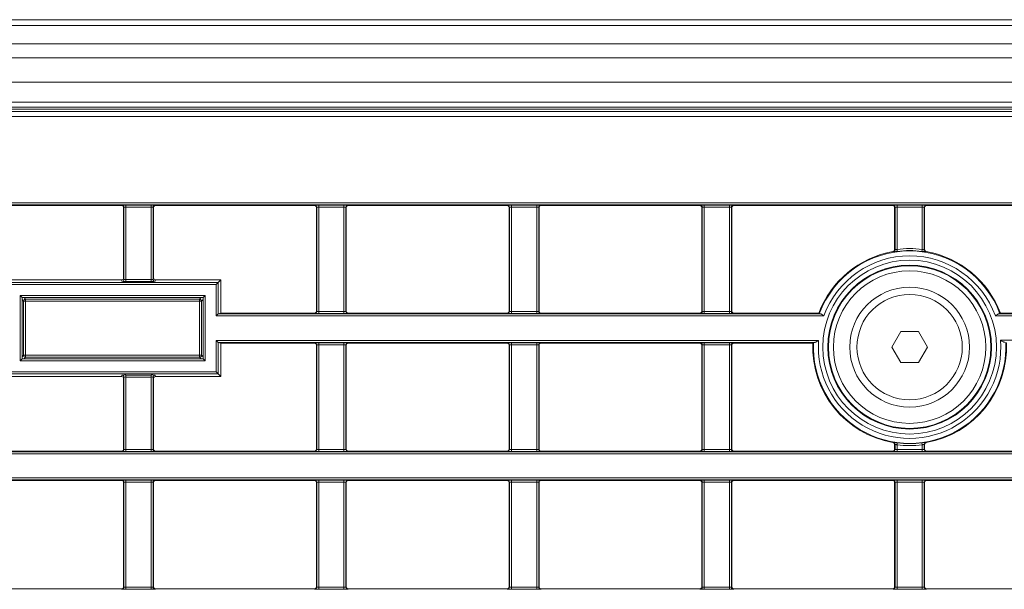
# Model space of a CAD drawing. Header units: millimetres. Extents: x 0 to 1118, y 0 to 864.
# Tile 154 of 256: x 683 to 708, y 127 to 142. Entities that reach past the tile are written whole.
import ezdxf

# ---------------------------------------------------------------- set-up
doc = ezdxf.new("R2010")
doc.units = ezdxf.units.MM

msp = doc.modelspace()

# ---------------------------------------------------------------- linework, layer by layer
at = {"color": 7, "linetype": 'Continuous', "lineweight": 15}
for p, q in [((644.064, 141.748), (767.239, 141.748)), ((643.337, 139.511), (767.967, 139.511)), ((767.239, 139.686), (644.064, 139.686)), ((681.952, 137.101), (685.927, 137.101)), ((685.977, 135.293), (685.977, 137.051)), ((686.727, 137.051), (686.727, 135.293)), ((686.777, 137.101), (690.752, 137.101)), ((690.802, 134.456), (690.802, 137.051)), ((691.552, 137.051), (691.552, 134.456)), ((691.602, 137.101), (695.577, 137.101)), ((695.627, 134.456), (695.627, 137.051)), ((696.377, 137.051), (696.377, 134.456)), ((696.427, 137.101), (700.402, 137.101)), ((700.452, 134.456), (700.452, 137.051)), ((701.202, 137.051), (701.202, 134.456)), ((701.252, 137.101), (705.227, 137.101)), ((705.277, 135.997), (705.277, 137.051)), ((705.286, 135.989), (705.286, 137.06)), ((706.017, 137.06), (706.017, 135.989)), ((706.027, 137.051), (706.027, 135.997)), ((706.077, 137.101), (710.052, 137.101)), ((685.927, 135.243), (682.99, 135.243)), ((688.413, 135.243), (686.777, 135.243)), ((688.291, 135.12), (688.341, 135.17)), ((688.413, 135.243), (688.341, 135.17)), ((688.413, 134.406), (688.413, 135.243)), ((683.437, 134.795), (683.388, 134.845)), ((688.016, 134.845), (687.966, 134.795)), ((683.438, 134.795), (687.966, 134.795)), ((683.438, 133.267), (683.438, 134.795)), ((687.966, 134.795), (687.966, 133.267)), ((688.291, 134.338), (688.341, 134.388)), ((688.413, 134.406), (688.341, 134.388)), ((688.341, 134.388), (703.419, 134.388)), ((690.752, 134.406), (688.413, 134.406)), ((695.577, 134.406), (691.602, 134.406)), ((700.402, 134.406), (696.427, 134.406)), ((703.38, 134.406), (701.252, 134.406)), ((703.38, 134.406), (703.392, 134.388)), ((707.885, 134.388), (765.419, 134.388)), ((707.912, 134.388), (707.924, 134.406)), ((710.052, 134.406), (707.924, 134.406)), ((705.204, 133.558), (705.428, 133.946)), ((705.428, 133.946), (705.876, 133.946)), ((705.876, 133.946), (706.099, 133.558)), ((688.291, 133.724), (688.341, 133.674)), ((703.272, 133.674), (688.341, 133.674)), ((688.341, 133.674), (688.413, 133.656)), ((688.413, 132.819), (688.413, 133.656)), ((688.413, 133.656), (690.752, 133.656)), ((690.802, 131.004), (690.802, 133.606)), ((691.552, 133.606), (691.552, 131.004)), ((691.602, 133.656), (695.577, 133.656)), ((695.627, 131.004), (695.627, 133.606)), ((696.377, 133.606), (696.377, 131.004)), ((696.427, 133.656), (700.402, 133.656)), ((700.452, 131.004), (700.452, 133.606)), ((701.202, 133.606), (701.202, 131.004)), ((701.252, 133.656), (703.229, 133.656)), ((703.247, 133.673), (703.229, 133.656)), ((705.428, 133.171), (705.204, 133.558)), ((706.099, 133.558), (705.876, 133.171)), ((683.437, 133.267), (683.388, 133.217)), ((687.966, 133.267), (683.438, 133.267)), ((688.016, 133.217), (687.966, 133.267)), ((705.876, 133.171), (705.428, 133.171)), ((688.291, 132.942), (688.341, 132.892)), ((688.413, 132.819), (688.341, 132.892)), ((682.99, 132.819), (685.927, 132.819)), ((685.977, 131.004), (685.977, 132.769)), ((686.727, 132.769), (686.727, 131.004)), ((686.777, 132.819), (688.413, 132.819)), ((705.277, 131.004), (705.277, 131.12)), ((705.286, 130.995), (705.286, 131.128)), ((706.017, 131.128), (706.017, 130.995)), ((706.027, 131.12), (706.027, 131.004)), ((685.927, 130.954), (681.952, 130.954)), ((690.752, 130.954), (686.777, 130.954)), ((695.577, 130.954), (691.602, 130.954)), ((700.402, 130.954), (696.427, 130.954)), ((705.227, 130.954), (701.252, 130.954)), ((710.052, 130.954), (706.077, 130.954)), ((681.952, 130.217), (685.927, 130.217)), ((685.977, 127.559), (685.977, 130.167)), ((686.727, 130.167), (686.727, 127.559)), ((686.777, 130.217), (690.752, 130.217)), ((690.802, 127.559), (690.802, 130.167)), ((691.552, 130.167), (691.552, 127.559)), ((691.602, 130.217), (695.577, 130.217)), ((695.627, 127.559), (695.627, 130.167)), ((696.377, 130.167), (696.377, 127.559)), ((696.427, 130.217), (700.402, 130.217)), ((700.452, 127.559), (700.452, 130.167)), ((701.202, 130.167), (701.202, 127.559)), ((701.252, 130.217), (705.227, 130.217)), ((705.277, 127.559), (705.277, 130.167)), ((706.027, 130.167), (706.027, 127.559)), ((706.077, 130.217), (710.052, 130.217)), ((685.927, 127.509), (681.952, 127.509)), ((690.752, 127.509), (686.777, 127.509)), ((695.577, 127.509), (691.602, 127.509)), ((700.402, 127.509), (696.427, 127.509)), ((705.227, 127.509), (701.252, 127.509)), ((710.052, 127.509), (706.077, 127.509))]:
    msp.add_line(p, q, dxfattribs=at)
at = {"color": 9, "linetype": 'Continuous', "lineweight": 0}
for p, q in [((767.239, 141.602), (644.064, 141.602)), ((644.064, 141.145), (767.239, 141.145)), ((767.239, 140.791), (644.064, 140.791)), ((644.064, 140.186), (767.239, 140.186)), ((767.239, 139.561), (644.064, 139.561)), ((768.097, 139.327), (643.206, 139.327)), ((643.361, 139.452), (767.942, 139.452)), ((645.312, 137.169), (765.992, 137.169)), ((765.942, 137.119), (645.362, 137.119)), ((685.927, 137.101), (685.936, 137.11)), ((685.986, 137.06), (685.977, 137.051)), ((685.986, 135.255), (685.986, 137.06)), ((686.036, 137.111), (686.667, 137.111)), ((686.036, 137.061), (686.036, 137.111)), ((686.667, 137.061), (686.036, 137.061)), ((686.036, 137.061), (686.036, 135.252)), ((686.667, 137.061), (686.667, 137.111)), ((686.667, 135.252), (686.667, 137.061)), ((686.717, 137.06), (686.717, 135.255)), ((686.727, 137.051), (686.717, 137.06)), ((686.767, 137.11), (686.777, 137.101)), ((690.752, 137.101), (690.761, 137.11)), ((690.811, 137.06), (690.802, 137.051)), ((690.811, 134.446), (690.811, 137.06)), ((690.861, 137.111), (691.492, 137.111)), ((690.861, 137.061), (690.861, 137.111)), ((691.492, 137.061), (690.861, 137.061)), ((690.861, 137.061), (690.861, 134.446)), ((691.492, 137.061), (691.492, 137.111)), ((691.492, 134.446), (691.492, 137.061)), ((691.542, 137.06), (691.542, 134.446)), ((691.552, 137.051), (691.542, 137.06)), ((691.592, 137.11), (691.602, 137.101)), ((695.577, 137.101), (695.586, 137.11)), ((695.636, 137.06), (695.627, 137.051)), ((695.636, 134.446), (695.636, 137.06)), ((695.686, 137.111), (696.317, 137.111)), ((695.686, 137.061), (695.686, 137.111)), ((696.317, 137.061), (695.686, 137.061)), ((695.686, 137.061), (695.686, 134.446)), ((696.317, 137.061), (696.317, 137.111)), ((696.317, 134.446), (696.317, 137.061)), ((696.367, 137.06), (696.367, 134.446)), ((696.377, 137.051), (696.367, 137.06)), ((696.417, 137.11), (696.427, 137.101)), ((700.402, 137.101), (700.411, 137.11)), ((700.461, 137.06), (700.452, 137.051)), ((700.461, 134.446), (700.461, 137.06)), ((700.511, 137.111), (701.142, 137.111)), ((700.511, 137.061), (700.511, 137.111)), ((701.142, 137.061), (700.511, 137.061)), ((700.511, 137.061), (700.511, 134.446)), ((701.142, 137.061), (701.142, 137.111)), ((701.142, 134.446), (701.142, 137.061)), ((701.192, 137.06), (701.192, 134.446)), ((701.202, 137.051), (701.192, 137.06)), ((701.242, 137.11), (701.252, 137.101)), ((705.227, 137.101), (705.236, 137.11)), ((705.286, 137.06), (705.277, 137.051)), ((705.336, 137.111), (705.967, 137.111)), ((705.336, 137.061), (705.336, 137.111)), ((705.967, 137.061), (705.336, 137.061)), ((705.336, 137.061), (705.336, 136.003)), ((705.967, 137.061), (705.967, 137.111)), ((705.967, 136.003), (705.967, 137.061)), ((706.027, 137.051), (706.017, 137.06)), ((706.067, 137.11), (706.077, 137.101)), ((705.343, 135.953), (705.336, 136.003)), ((705.961, 135.953), (705.967, 136.003)), ((683.063, 135.17), (688.341, 135.17)), ((688.291, 135.12), (683.113, 135.12)), ((685.936, 135.205), (685.927, 135.243)), ((685.977, 135.293), (685.986, 135.255)), ((686.036, 135.202), (686.036, 135.252)), ((686.036, 135.252), (686.667, 135.252)), ((686.667, 135.202), (686.036, 135.202)), ((686.667, 135.202), (686.667, 135.252)), ((686.717, 135.255), (686.727, 135.293)), ((686.777, 135.243), (686.767, 135.205)), ((688.291, 134.338), (688.291, 135.12)), ((688.341, 135.17), (688.341, 134.388)), ((683.388, 134.845), (688.016, 134.845)), ((683.388, 133.217), (683.388, 134.845)), ((688.016, 134.845), (688.016, 133.217)), ((683.475, 134.708), (683.438, 134.745)), ((683.475, 133.354), (683.475, 134.708)), ((683.525, 134.708), (683.475, 134.708)), ((683.487, 134.795), (683.525, 134.758)), ((683.525, 134.708), (683.525, 134.758)), ((683.525, 134.758), (687.878, 134.758)), ((687.878, 134.708), (683.525, 134.708)), ((683.525, 134.708), (683.525, 133.354)), ((687.878, 134.758), (687.916, 134.795)), ((687.878, 134.758), (687.878, 134.708)), ((687.878, 133.354), (687.878, 134.708)), ((687.928, 134.708), (687.878, 134.708)), ((687.966, 134.745), (687.928, 134.708)), ((687.928, 134.708), (687.928, 133.354)), ((703.506, 134.338), (688.291, 134.338)), ((690.761, 134.396), (690.752, 134.406)), ((690.802, 134.456), (690.811, 134.446)), ((690.861, 134.396), (690.861, 134.446)), ((690.861, 134.446), (691.492, 134.446)), ((691.492, 134.396), (690.861, 134.396)), ((691.492, 134.396), (691.492, 134.446)), ((691.542, 134.446), (691.552, 134.456)), ((691.602, 134.406), (691.592, 134.396)), ((695.586, 134.396), (695.577, 134.406)), ((695.627, 134.456), (695.636, 134.446)), ((695.686, 134.396), (695.686, 134.446)), ((695.686, 134.446), (696.317, 134.446)), ((696.317, 134.396), (695.686, 134.396)), ((696.317, 134.396), (696.317, 134.446)), ((696.367, 134.446), (696.377, 134.456)), ((696.427, 134.406), (696.417, 134.396)), ((700.411, 134.396), (700.402, 134.406)), ((700.452, 134.456), (700.461, 134.446)), ((700.511, 134.396), (700.511, 134.446)), ((700.511, 134.446), (701.142, 134.446)), ((701.142, 134.396), (700.511, 134.396)), ((701.142, 134.396), (701.142, 134.446)), ((701.192, 134.446), (701.202, 134.456)), ((701.252, 134.406), (701.242, 134.396)), ((765.506, 134.338), (707.797, 134.338)), ((688.291, 132.942), (688.291, 133.724)), ((688.291, 133.724), (703.375, 133.724)), ((688.341, 133.674), (688.341, 132.892)), ((690.752, 133.656), (690.761, 133.665)), ((690.811, 133.615), (690.802, 133.606)), ((690.811, 130.995), (690.811, 133.615)), ((690.861, 133.666), (691.492, 133.666)), ((690.861, 133.666), (690.861, 133.616)), ((691.492, 133.616), (690.861, 133.616)), ((690.861, 133.616), (690.861, 130.994)), ((691.492, 133.666), (691.492, 133.616)), ((691.492, 130.994), (691.492, 133.616)), ((691.542, 133.615), (691.542, 130.995)), ((691.552, 133.606), (691.542, 133.615)), ((691.592, 133.665), (691.602, 133.656)), ((695.577, 133.656), (695.586, 133.665)), ((695.636, 133.615), (695.627, 133.606)), ((695.636, 130.995), (695.636, 133.615)), ((695.686, 133.666), (696.317, 133.666)), ((695.686, 133.666), (695.686, 133.616)), ((696.317, 133.616), (695.686, 133.616)), ((695.686, 133.616), (695.686, 130.994)), ((696.317, 133.666), (696.317, 133.616)), ((696.317, 130.994), (696.317, 133.616)), ((696.367, 133.615), (696.367, 130.995)), ((696.377, 133.606), (696.367, 133.615)), ((696.417, 133.665), (696.427, 133.656)), ((700.402, 133.656), (700.411, 133.665)), ((700.461, 133.615), (700.452, 133.606)), ((700.461, 130.995), (700.461, 133.615)), ((700.511, 133.666), (701.142, 133.666)), ((700.511, 133.666), (700.511, 133.616)), ((701.142, 133.616), (700.511, 133.616)), ((700.511, 133.616), (700.511, 130.994)), ((701.142, 133.666), (701.142, 133.616)), ((701.142, 130.994), (701.142, 133.616)), ((701.192, 133.615), (701.192, 130.995)), ((701.202, 133.606), (701.192, 133.615)), ((701.242, 133.665), (701.252, 133.656)), ((707.928, 133.731), (752.132, 133.731)), ((683.438, 133.317), (683.475, 133.354)), ((683.525, 133.354), (683.475, 133.354)), ((683.525, 133.354), (687.878, 133.354)), ((683.525, 133.354), (683.525, 133.304)), ((687.928, 133.354), (687.878, 133.354)), ((687.878, 133.304), (687.878, 133.354)), ((687.928, 133.354), (687.966, 133.317)), ((688.016, 133.217), (683.388, 133.217)), ((683.525, 133.304), (683.487, 133.267)), ((687.878, 133.304), (683.525, 133.304)), ((687.916, 133.267), (687.878, 133.304)), ((688.341, 132.892), (683.063, 132.892)), ((683.113, 132.942), (688.291, 132.942)), ((685.927, 132.819), (685.936, 132.857)), ((686.036, 132.86), (686.667, 132.86)), ((686.036, 132.81), (686.036, 132.86)), ((686.667, 132.81), (686.667, 132.86)), ((686.767, 132.857), (686.777, 132.819)), ((685.986, 132.807), (685.977, 132.769)), ((685.986, 130.995), (685.986, 132.807)), ((686.667, 132.81), (686.036, 132.81)), ((686.036, 132.81), (686.036, 130.994)), ((686.667, 130.994), (686.667, 132.81)), ((686.717, 132.807), (686.717, 130.995)), ((686.727, 132.769), (686.717, 132.807)), ((705.343, 131.163), (705.336, 131.114)), ((705.961, 131.163), (705.967, 131.114)), ((752.132, 130.886), (663.391, 130.886)), ((663.441, 130.936), (752.082, 130.936)), ((685.936, 130.945), (685.927, 130.954)), ((685.977, 131.004), (685.986, 130.995)), ((686.036, 130.944), (686.036, 130.994)), ((686.036, 130.994), (686.667, 130.994)), ((686.667, 130.944), (686.036, 130.944)), ((686.667, 130.944), (686.667, 130.994)), ((686.717, 130.995), (686.727, 131.004)), ((686.777, 130.954), (686.767, 130.945)), ((690.761, 130.945), (690.752, 130.954)), ((690.802, 131.004), (690.811, 130.995)), ((690.861, 130.994), (691.492, 130.994)), ((690.861, 130.994), (690.861, 130.944)), ((691.492, 130.944), (690.861, 130.944)), ((691.492, 130.994), (691.492, 130.944)), ((691.542, 130.995), (691.552, 131.004)), ((691.602, 130.954), (691.592, 130.945)), ((695.586, 130.945), (695.577, 130.954)), ((695.627, 131.004), (695.636, 130.995)), ((695.686, 130.994), (696.317, 130.994)), ((695.686, 130.994), (695.686, 130.944)), ((696.317, 130.944), (695.686, 130.944)), ((696.317, 130.994), (696.317, 130.944)), ((696.367, 130.995), (696.377, 131.004)), ((696.427, 130.954), (696.417, 130.945)), ((700.411, 130.945), (700.402, 130.954)), ((700.452, 131.004), (700.461, 130.995)), ((700.511, 130.994), (701.142, 130.994)), ((700.511, 130.994), (700.511, 130.944)), ((701.142, 130.944), (700.511, 130.944)), ((701.142, 130.994), (701.142, 130.944)), ((701.192, 130.995), (701.202, 131.004)), ((701.252, 130.954), (701.242, 130.945)), ((705.236, 130.945), (705.227, 130.954)), ((705.277, 131.004), (705.286, 130.995)), ((705.336, 131.114), (705.336, 130.994)), ((705.336, 130.994), (705.967, 130.994)), ((705.336, 130.994), (705.336, 130.944)), ((705.967, 130.944), (705.336, 130.944)), ((705.967, 130.994), (705.967, 131.114)), ((705.967, 130.994), (705.967, 130.944)), ((706.017, 130.995), (706.027, 131.004)), ((706.077, 130.954), (706.067, 130.945)), ((663.391, 130.286), (752.132, 130.286)), ((752.082, 130.236), (663.441, 130.236)), ((685.927, 130.217), (685.936, 130.227)), ((685.986, 130.177), (685.977, 130.167)), ((685.986, 127.55), (685.986, 130.177)), ((686.036, 130.228), (686.667, 130.228)), ((686.036, 130.228), (686.036, 130.178)), ((686.667, 130.178), (686.036, 130.178)), ((686.036, 130.178), (686.036, 127.549)), ((686.667, 130.228), (686.667, 130.178)), ((686.667, 127.549), (686.667, 130.178)), ((686.717, 130.177), (686.717, 127.55)), ((686.727, 130.167), (686.717, 130.177)), ((686.767, 130.227), (686.777, 130.217)), ((690.752, 130.217), (690.761, 130.227)), ((690.811, 130.177), (690.802, 130.167)), ((690.811, 127.55), (690.811, 130.177)), ((690.861, 130.228), (691.492, 130.228)), ((690.861, 130.228), (690.861, 130.178)), ((691.492, 130.178), (690.861, 130.178)), ((690.861, 130.178), (690.861, 127.549)), ((691.492, 130.228), (691.492, 130.178)), ((691.492, 127.549), (691.492, 130.178)), ((691.542, 130.177), (691.542, 127.55)), ((691.552, 130.167), (691.542, 130.177)), ((691.592, 130.227), (691.602, 130.217)), ((695.577, 130.217), (695.586, 130.227)), ((695.636, 130.177), (695.627, 130.167)), ((695.636, 127.55), (695.636, 130.177)), ((695.686, 130.228), (696.317, 130.228)), ((695.686, 130.228), (695.686, 130.178)), ((696.317, 130.178), (695.686, 130.178)), ((695.686, 130.178), (695.686, 127.549)), ((696.317, 130.228), (696.317, 130.178)), ((696.317, 127.549), (696.317, 130.178)), ((696.367, 130.177), (696.367, 127.55)), ((696.377, 130.167), (696.367, 130.177)), ((696.417, 130.227), (696.427, 130.217)), ((700.402, 130.217), (700.411, 130.227)), ((700.461, 130.177), (700.452, 130.167)), ((700.461, 127.55), (700.461, 130.177)), ((700.511, 130.228), (701.142, 130.228)), ((700.511, 130.228), (700.511, 130.178)), ((701.142, 130.178), (700.511, 130.178)), ((700.511, 130.178), (700.511, 127.549)), ((701.142, 130.228), (701.142, 130.178)), ((701.142, 127.549), (701.142, 130.178)), ((701.192, 130.177), (701.192, 127.55)), ((701.202, 130.167), (701.192, 130.177)), ((701.242, 130.227), (701.252, 130.217)), ((705.227, 130.217), (705.236, 130.227)), ((705.286, 130.177), (705.277, 130.167)), ((705.286, 127.55), (705.286, 130.177)), ((705.336, 130.228), (705.967, 130.228)), ((705.336, 130.228), (705.336, 130.178)), ((705.967, 130.178), (705.336, 130.178)), ((705.336, 130.178), (705.336, 127.549)), ((705.967, 130.228), (705.967, 130.178)), ((705.967, 127.549), (705.967, 130.178)), ((706.017, 130.177), (706.017, 127.55)), ((706.027, 130.167), (706.017, 130.177)), ((706.067, 130.227), (706.077, 130.217)), ((685.936, 127.5), (685.927, 127.509)), ((685.977, 127.559), (685.986, 127.55)), ((686.036, 127.549), (686.036, 127.499)), ((686.036, 127.549), (686.667, 127.549)), ((686.667, 127.499), (686.036, 127.499)), ((686.667, 127.549), (686.667, 127.499)), ((686.717, 127.55), (686.727, 127.559)), ((686.777, 127.509), (686.767, 127.5)), ((690.761, 127.5), (690.752, 127.509)), ((690.802, 127.559), (690.811, 127.55)), ((690.861, 127.549), (691.492, 127.549)), ((690.861, 127.549), (690.861, 127.499)), ((691.492, 127.499), (690.861, 127.499)), ((691.492, 127.549), (691.492, 127.499)), ((691.542, 127.55), (691.552, 127.559)), ((691.602, 127.509), (691.592, 127.5)), ((695.586, 127.5), (695.577, 127.509)), ((695.627, 127.559), (695.636, 127.55)), ((695.686, 127.549), (696.317, 127.549)), ((695.686, 127.549), (695.686, 127.499)), ((696.317, 127.499), (695.686, 127.499)), ((696.317, 127.549), (696.317, 127.499)), ((696.367, 127.55), (696.377, 127.559)), ((696.427, 127.509), (696.417, 127.5)), ((700.411, 127.5), (700.402, 127.509)), ((700.452, 127.559), (700.461, 127.55)), ((700.511, 127.549), (700.511, 127.499)), ((700.511, 127.549), (701.142, 127.549)), ((701.142, 127.499), (700.511, 127.499)), ((701.142, 127.549), (701.142, 127.499)), ((701.192, 127.55), (701.202, 127.559)), ((701.252, 127.509), (701.242, 127.5)), ((705.236, 127.5), (705.227, 127.509)), ((705.277, 127.559), (705.286, 127.55)), ((705.336, 127.549), (705.336, 127.499)), ((705.336, 127.549), (705.967, 127.549)), ((705.967, 127.499), (705.336, 127.499)), ((705.967, 127.549), (705.967, 127.499)), ((706.017, 127.55), (706.027, 127.559)), ((706.077, 127.509), (706.067, 127.5))]:
    msp.add_line(p, q, dxfattribs=at)
at = {"color": 9, "linetype": 'Continuous', "lineweight": 0, "flags": 128}
for points in [[(705.277, 135.997), (705.282, 135.992), (705.286, 135.989)], [(706.017, 135.989), (706.022, 135.992), (706.027, 135.997)], [(705.286, 131.128), (705.282, 131.124), (705.277, 131.12)], [(706.027, 131.12), (706.022, 131.124), (706.017, 131.128)]]:
    msp.add_lwpolyline(points, dxfattribs=at)
at = {"color": 9, "linetype": 'Continuous', "lineweight": 0}
for radius in [2.174, 2.049, 2.033, 1.908, 1.318]:
    msp.add_circle((705.652, 133.558), radius, dxfattribs=at)
at = {"color": 7, "linetype": 'Continuous', "lineweight": 15}
msp.add_circle((705.652, 133.558), 1.5, dxfattribs=at)
at = {"color": 9, "linetype": 'Continuous', "lineweight": 0}
for centre, radius, start, end in [((685.936, 137.06), 0.05, 0.0051, 89.9949), ((686.767, 137.06), 0.05, 90.0051, 179.9949), ((690.761, 137.06), 0.05, 0.0051, 89.9949), ((691.592, 137.06), 0.05, 90.0051, 179.9949), ((695.586, 137.06), 0.05, 0.0051, 89.9949), ((696.417, 137.06), 0.05, 90.0051, 179.9949), ((700.411, 137.06), 0.05, 0.0051, 89.9949), ((701.242, 137.06), 0.05, 90.0051, 179.9949), ((705.236, 137.06), 0.05, 0.0051, 89.9949), ((706.067, 137.06), 0.05, 90.0051, 179.9949), ((705.652, 133.558), 2.408, 20.1675, 159.8325), ((705.652, 133.558), 2.283, 19.9657, 160.0343), ((700.418, 130.333), 7.397, 49.2747, 49.369), ((705.236, 135.989), 0.05, 279.7085, 359.9958), ((705.652, 133.558), 2.465, 82.6429, 97.3571), ((706.067, 135.989), 0.05, 180.0042, 260.2915), ((710.889, 130.329), 7.404, 130.6311, 130.7252), ((685.936, 135.255), 0.05, 270.0041, 359.9632), ((686.767, 135.255), 0.05, 180.0368, 269.9959), ((683.525, 134.708), 0.05, 90.0817, 179.9183), ((687.878, 134.708), 0.05, 0.0817, 89.9183), ((690.761, 134.446), 0.05, 270.0051, 359.9949), ((691.592, 134.446), 0.05, 180.0051, 269.9949), ((695.586, 134.446), 0.05, 270.0051, 359.9949), ((696.417, 134.446), 0.05, 180.0051, 269.9949), ((700.411, 134.446), 0.05, 270.0051, 359.9949), ((701.242, 134.446), 0.05, 180.0051, 269.9949), ((690.761, 133.615), 0.05, 0.0051, 89.9949), ((691.592, 133.615), 0.05, 90.0051, 179.9949), ((695.586, 133.615), 0.05, 0.0051, 89.9949), ((696.417, 133.615), 0.05, 90.0051, 179.9949), ((700.411, 133.615), 0.05, 0.0051, 89.9949), ((701.242, 133.615), 0.05, 90.0051, 179.9949), ((705.652, 133.558), 2.408, 177.263, 2.8929), ((705.652, 133.558), 2.283, 175.8392, 4.3255), ((683.525, 133.354), 0.05, 180.0817, 269.9183), ((687.878, 133.354), 0.05, 270.0817, 359.9183), ((685.936, 132.807), 0.05, 0.0368, 89.9959), ((686.767, 132.807), 0.05, 90.0041, 179.9632), ((700.414, 136.788), 7.404, 310.6311, 310.7252), ((705.236, 131.128), 0.05, 0.0042, 80.2915), ((706.067, 131.128), 0.05, 99.7085, 179.9958), ((710.885, 136.783), 7.397, 229.2747, 229.369), ((685.936, 130.995), 0.05, 270.0051, 359.9949), ((686.767, 130.995), 0.05, 180.0051, 269.9949), ((690.761, 130.995), 0.05, 270.0051, 359.9949), ((691.592, 130.995), 0.05, 180.0051, 269.9949), ((695.586, 130.995), 0.05, 270.0051, 359.9949), ((696.417, 130.995), 0.05, 180.0051, 269.9949), ((700.411, 130.995), 0.05, 270.0051, 359.9949), ((701.242, 130.995), 0.05, 180.0051, 269.9949), ((705.236, 130.995), 0.05, 270.0051, 359.9949), ((705.652, 133.558), 2.465, 262.6429, 277.3571), ((706.067, 130.995), 0.05, 180.0051, 269.9949), ((685.936, 130.177), 0.05, 0.0051, 89.9949), ((686.767, 130.177), 0.05, 90.0051, 179.9949), ((690.761, 130.177), 0.05, 0.0051, 89.9949), ((691.592, 130.177), 0.05, 90.0051, 179.9949), ((695.586, 130.177), 0.05, 0.0051, 89.9949), ((696.417, 130.177), 0.05, 90.0051, 179.9949), ((700.411, 130.177), 0.05, 0.0051, 89.9949), ((701.242, 130.177), 0.05, 90.0051, 179.9949), ((705.236, 130.177), 0.05, 0.0051, 89.9949), ((706.067, 130.177), 0.05, 90.0051, 179.9949), ((685.936, 127.55), 0.05, 270.0051, 359.9949), ((686.767, 127.55), 0.05, 180.0051, 269.9949), ((690.761, 127.55), 0.05, 270.0051, 359.9949), ((691.592, 127.55), 0.05, 180.0051, 269.9949), ((695.586, 127.55), 0.05, 270.0051, 359.9949), ((696.417, 127.55), 0.05, 180.0051, 269.9949), ((700.411, 127.55), 0.05, 270.0051, 359.9949), ((701.242, 127.55), 0.05, 180.0051, 269.9949), ((705.236, 127.55), 0.05, 270.0051, 359.9949), ((706.067, 127.55), 0.05, 180.0051, 269.9949)]:
    msp.add_arc(centre, radius, start, end, dxfattribs=at)
at = {"color": 7, "linetype": 'Continuous', "lineweight": 15}
for radius, start, end in [(2.425, 99.8876, 159.5442), (2.415, 82.6429, 97.3571), (2.425, 20.4558, 80.1124), (2.425, 177.6957, 260.1124), (2.425, 279.8876, 2.459), (2.415, 262.6429, 277.3571)]:
    msp.add_arc((705.652, 133.558), radius, start, end, dxfattribs=at)
for centre, major_axis, ratio, start_param, end_param in [((685.927, 137.051), (-0.0354, -0.0354), 0.999924, 2.356233, 3.926953), ((686.777, 137.051), (0.0354, -0.0354), 0.999924, 2.356233, 3.926953), ((690.752, 137.051), (-0.0354, -0.0354), 0.999924, 2.356233, 3.926953), ((691.602, 137.051), (0.0354, -0.0354), 0.999924, 2.356233, 3.926953), ((695.577, 137.051), (-0.0354, -0.0354), 0.999924, 2.356233, 3.926953), ((696.427, 137.051), (0.0354, -0.0354), 0.999924, 2.356233, 3.926953), ((700.402, 137.051), (-0.0354, -0.0354), 0.999924, 2.356233, 3.926953), ((701.252, 137.051), (0.0354, -0.0354), 0.999924, 2.356233, 3.926953), ((705.227, 137.051), (-0.0354, -0.0354), 0.999924, 2.356233, 3.926953), ((706.077, 137.051), (0.0354, -0.0354), 0.999924, 2.356233, 3.926953), ((685.927, 135.293), (0.0121, -0.0485), 0.999353, 6.038448, 7.60894), ((686.777, 135.293), (0.0121, 0.0485), 0.999353, 1.815838, 3.386329), ((688.341, 134.338), (0, 0.05), 0.034921, 0.008727, 0.034907), ((690.752, 134.456), (0.0354, -0.0354), 0.999924, 5.497825, 7.068545), ((691.602, 134.456), (0.0354, 0.0354), 0.999924, 2.356233, 3.926953), ((695.577, 134.456), (0.0354, -0.0354), 0.999924, 5.497825, 7.068545), ((696.427, 134.456), (0.0354, 0.0354), 0.999924, 2.356233, 3.926953), ((700.402, 134.456), (0.0354, -0.0354), 0.999924, 5.497825, 7.068545), ((701.252, 134.456), (0.0354, 0.0354), 0.999924, 2.356233, 3.926953), ((688.341, 133.724), (0, 0.05), 0.034921, 3.106686, 3.132866), ((690.752, 133.606), (-0.0354, -0.0354), 0.999924, 2.356233, 3.926953), ((691.602, 133.606), (-0.0354, 0.0354), 0.999924, 5.497825, 7.068545), ((695.577, 133.606), (-0.0354, -0.0354), 0.999924, 2.356233, 3.926953), ((696.427, 133.606), (-0.0354, 0.0354), 0.999924, 5.497825, 7.068545), ((700.402, 133.606), (-0.0354, -0.0354), 0.999924, 2.356233, 3.926953), ((701.252, 133.606), (-0.0354, 0.0354), 0.999924, 5.497825, 7.068545), ((685.927, 132.769), (-0.0121, -0.0485), 0.999353, 1.815838, 3.386329), ((686.777, 132.769), (-0.0121, 0.0485), 0.999353, 6.038448, 7.60894), ((685.927, 131.004), (0.0354, -0.0354), 0.999924, 5.497825, 7.068545), ((686.777, 131.004), (0.0354, 0.0354), 0.999924, 2.356233, 3.926953), ((690.752, 131.004), (0.0354, -0.0354), 0.999924, 5.497825, 7.068545), ((691.602, 131.004), (0.0354, 0.0354), 0.999924, 2.356233, 3.926953), ((695.577, 131.004), (0.0354, -0.0354), 0.999924, 5.497825, 7.068545), ((696.427, 131.004), (0.0354, 0.0354), 0.999924, 2.356233, 3.926953), ((700.402, 131.004), (0.0354, -0.0354), 0.999924, 5.497825, 7.068545), ((701.252, 131.004), (0.0354, 0.0354), 0.999924, 2.356233, 3.926953), ((705.227, 131.004), (0.0354, -0.0354), 0.999924, 5.497825, 7.068545), ((706.077, 131.004), (0.0354, 0.0354), 0.999924, 2.356233, 3.926953), ((685.927, 130.167), (-0.0354, -0.0354), 0.999924, 2.356233, 3.926953), ((686.777, 130.167), (-0.0354, 0.0354), 0.999924, 5.497825, 7.068545), ((690.752, 130.167), (-0.0354, -0.0354), 0.999924, 2.356233, 3.926953), ((691.602, 130.167), (-0.0354, 0.0354), 0.999924, 5.497825, 7.068545), ((695.577, 130.167), (-0.0354, -0.0354), 0.999924, 2.356233, 3.926953), ((696.427, 130.167), (-0.0354, 0.0354), 0.999924, 5.497825, 7.068545), ((700.402, 130.167), (-0.0354, -0.0354), 0.999924, 2.356233, 3.926953), ((701.252, 130.167), (-0.0354, 0.0354), 0.999924, 5.497825, 7.068545), ((705.227, 130.167), (-0.0354, -0.0354), 0.999924, 2.356233, 3.926953), ((706.077, 130.167), (-0.0354, 0.0354), 0.999924, 5.497825, 7.068545), ((685.927, 127.559), (0.0354, -0.0354), 0.999924, 5.497825, 7.068545), ((686.777, 127.559), (0.0354, 0.0354), 0.999924, 2.356233, 3.926953), ((690.752, 127.559), (0.0354, -0.0354), 0.999924, 5.497825, 7.068545), ((691.602, 127.559), (0.0354, 0.0354), 0.999924, 2.356233, 3.926953), ((695.577, 127.559), (0.0354, -0.0354), 0.999924, 5.497825, 7.068545), ((696.427, 127.559), (0.0354, 0.0354), 0.999924, 2.356233, 3.926953), ((700.402, 127.559), (0.0354, -0.0354), 0.999924, 5.497825, 7.068545), ((701.252, 127.559), (0.0354, 0.0354), 0.999924, 2.356233, 3.926953), ((705.227, 127.559), (0.0354, -0.0354), 0.999924, 5.497825, 7.068545), ((706.077, 127.559), (0.0354, 0.0354), 0.999924, 2.356233, 3.926953)]:
    msp.add_ellipse(centre, major_axis=major_axis, ratio=ratio, start_param=start_param, end_param=end_param, dxfattribs=at)
at = {"color": 9, "linetype": 'Continuous', "lineweight": 0}
for centre, major_axis, ratio, start_param, end_param in [((686.036, 137.11), (0.1, 0), 0.008727, 1.570796, 3.132866), ((686.036, 137.06), (0.05, 0), 0.017454, 1.570796, 3.132866), ((686.667, 137.11), (0.1, 0), 0.008727, 0.008727, 1.570796), ((686.667, 137.06), (0.05, 0), 0.017454, 0.008727, 1.570796), ((690.861, 137.11), (0.1, 0), 0.008727, 1.570796, 3.132866), ((690.861, 137.06), (0.05, 0), 0.017454, 1.570796, 3.132866), ((691.492, 137.11), (0.1, 0), 0.008727, 0.008727, 1.570796), ((691.492, 137.06), (0.05, 0), 0.017454, 0.008727, 1.570796), ((695.686, 137.11), (0.1, 0), 0.008727, 1.570796, 3.132866), ((695.686, 137.06), (0.05, 0), 0.017454, 1.570796, 3.132866), ((696.317, 137.11), (0.1, 0), 0.008727, 0.008727, 1.570796), ((696.317, 137.06), (0.05, 0), 0.017454, 0.008727, 1.570796), ((700.511, 137.11), (0.1, 0), 0.008727, 1.570796, 3.132866), ((700.511, 137.06), (0.05, 0), 0.017454, 1.570796, 3.132866), ((701.142, 137.11), (0.1, 0), 0.008727, 0.008727, 1.570796), ((701.142, 137.06), (0.05, 0), 0.017454, 0.008727, 1.570796), ((705.336, 137.11), (0.1, 0), 0.008727, 1.570796, 3.132866), ((705.336, 137.06), (0.05, 0), 0.017454, 1.570796, 3.132866), ((705.967, 137.11), (0.1, 0), 0.008727, 0.008727, 1.570796), ((705.967, 137.06), (0.05, 0), 0.017454, 0.008727, 1.570796), ((686.036, 135.205), (0.1, 0), 0.034921, 3.150319, 4.712389), ((686.036, 135.255), (0.05, 0), 0.069842, 3.150319, 4.712389), ((686.667, 135.255), (0.05, 0), 0.069842, 4.712389, 6.274459), ((686.667, 135.205), (0.1, 0), 0.034921, 4.712389, 6.274459), ((690.861, 134.396), (0.1, 0), 0.008727, 3.150319, 4.712389), ((690.861, 134.446), (0.05, 0), 0.017454, 3.150319, 4.712389), ((691.492, 134.446), (0.05, 0), 0.017454, 4.712389, 6.274459), ((691.492, 134.396), (0.1, 0), 0.008727, 4.712389, 6.274459), ((695.686, 134.396), (0.1, 0), 0.008727, 3.150319, 4.712389), ((695.686, 134.446), (0.05, 0), 0.017454, 3.150319, 4.712389), ((696.317, 134.446), (0.05, 0), 0.017454, 4.712389, 6.274459), ((696.317, 134.396), (0.1, 0), 0.008727, 4.712389, 6.274459), ((700.511, 134.396), (0.1, 0), 0.008727, 3.150319, 4.712389), ((700.511, 134.446), (0.05, 0), 0.017454, 3.150319, 4.712389), ((701.142, 134.446), (0.05, 0), 0.017454, 4.712389, 6.274459), ((701.142, 134.396), (0.1, 0), 0.008727, 4.712389, 6.274459), ((690.861, 133.665), (0.1, 0), 0.008727, 1.570796, 3.132866), ((690.861, 133.615), (0.05, 0), 0.017454, 1.570796, 3.132866), ((691.492, 133.665), (0.1, 0), 0.008727, 0.008727, 1.570796), ((691.492, 133.615), (0.05, 0), 0.017454, 0.008727, 1.570796), ((695.686, 133.665), (0.1, 0), 0.008727, 1.570796, 3.132866), ((695.686, 133.615), (0.05, 0), 0.017454, 1.570796, 3.132866), ((696.317, 133.665), (0.1, 0), 0.008727, 0.008727, 1.570796), ((696.317, 133.615), (0.05, 0), 0.017454, 0.008727, 1.570796), ((700.511, 133.665), (0.1, 0), 0.008727, 1.570796, 3.132866), ((700.511, 133.615), (0.05, 0), 0.017454, 1.570796, 3.132866), ((701.142, 133.665), (0.1, 0), 0.008727, 0.008727, 1.570796), ((701.142, 133.615), (0.05, 0), 0.017454, 0.008727, 1.570796), ((686.036, 132.857), (0.1, 0), 0.034921, 1.570796, 3.132866), ((686.667, 132.857), (0.1, 0), 0.034921, 0.008727, 1.570796), ((686.036, 132.807), (0.05, 0), 0.069842, 1.570796, 3.132866), ((686.667, 132.807), (0.05, 0), 0.069842, 0.008727, 1.570796), ((686.036, 130.945), (0.1, 0), 0.008727, 3.150319, 4.712389), ((686.036, 130.995), (0.05, 0), 0.017454, 3.150319, 4.712389), ((686.667, 130.995), (0.05, 0), 0.017454, 4.712389, 6.274459), ((686.667, 130.945), (0.1, 0), 0.008727, 4.712389, 6.274459), ((690.861, 130.945), (0.1, 0), 0.008727, 3.150319, 4.712389), ((690.861, 130.995), (0.05, 0), 0.017454, 3.150319, 4.712389), ((691.492, 130.995), (0.05, 0), 0.017454, 4.712389, 6.274459), ((691.492, 130.945), (0.1, 0), 0.008727, 4.712389, 6.274459), ((695.686, 130.945), (0.1, 0), 0.008727, 3.150319, 4.712389), ((695.686, 130.995), (0.05, 0), 0.017454, 3.150319, 4.712389), ((696.317, 130.995), (0.05, 0), 0.017454, 4.712389, 6.274459), ((696.317, 130.945), (0.1, 0), 0.008727, 4.712389, 6.274459), ((700.511, 130.945), (0.1, 0), 0.008727, 3.150319, 4.712389), ((700.511, 130.995), (0.05, 0), 0.017454, 3.150319, 4.712389), ((701.142, 130.995), (0.05, 0), 0.017454, 4.712389, 6.274459), ((701.142, 130.945), (0.1, 0), 0.008727, 4.712389, 6.274459), ((705.336, 130.945), (0.1, 0), 0.008727, 3.150319, 4.712389), ((705.336, 130.995), (0.05, 0), 0.017454, 3.150319, 4.712389), ((705.967, 130.995), (0.05, 0), 0.017454, 4.712389, 6.274459), ((705.967, 130.945), (0.1, 0), 0.008727, 4.712389, 6.274459), ((686.036, 130.227), (0.1, 0), 0.008727, 1.570796, 3.132866), ((686.036, 130.177), (0.05, 0), 0.017454, 1.570796, 3.132866), ((686.667, 130.227), (0.1, 0), 0.008727, 0.008727, 1.570796), ((686.667, 130.177), (0.05, 0), 0.017454, 0.008727, 1.570796), ((690.861, 130.227), (0.1, 0), 0.008727, 1.570796, 3.132866), ((690.861, 130.177), (0.05, 0), 0.017454, 1.570796, 3.132866), ((691.492, 130.227), (0.1, 0), 0.008727, 0.008727, 1.570796), ((691.492, 130.177), (0.05, 0), 0.017454, 0.008727, 1.570796), ((695.686, 130.227), (0.1, 0), 0.008727, 1.570796, 3.132866), ((695.686, 130.177), (0.05, 0), 0.017454, 1.570796, 3.132866), ((696.317, 130.227), (0.1, 0), 0.008727, 0.008727, 1.570796), ((696.317, 130.177), (0.05, 0), 0.017454, 0.008727, 1.570796), ((700.511, 130.227), (0.1, 0), 0.008727, 1.570796, 3.132866), ((700.511, 130.177), (0.05, 0), 0.017454, 1.570796, 3.132866), ((701.142, 130.227), (0.1, 0), 0.008727, 0.008727, 1.570796), ((701.142, 130.177), (0.05, 0), 0.017454, 0.008727, 1.570796), ((705.336, 130.227), (0.1, 0), 0.008727, 1.570796, 3.132866), ((705.336, 130.177), (0.05, 0), 0.017454, 1.570796, 3.132866), ((705.967, 130.227), (0.1, 0), 0.008727, 0.008727, 1.570796), ((705.967, 130.177), (0.05, 0), 0.017454, 0.008727, 1.570796), ((686.036, 127.5), (0.1, 0), 0.008727, 3.150319, 4.712389), ((686.036, 127.55), (0.05, 0), 0.017454, 3.150319, 4.712389), ((686.667, 127.55), (0.05, 0), 0.017454, 4.712389, 6.274459), ((686.667, 127.5), (0.1, 0), 0.008727, 4.712389, 6.274459), ((690.861, 127.5), (0.1, 0), 0.008727, 3.150319, 4.712389), ((690.861, 127.55), (0.05, 0), 0.017454, 3.150319, 4.712389), ((691.492, 127.55), (0.05, 0), 0.017454, 4.712389, 6.274459), ((691.492, 127.5), (0.1, 0), 0.008727, 4.712389, 6.274459), ((695.686, 127.5), (0.1, 0), 0.008727, 3.150319, 4.712389), ((695.686, 127.55), (0.05, 0), 0.017454, 3.150319, 4.712389), ((696.317, 127.55), (0.05, 0), 0.017454, 4.712389, 6.274459), ((696.317, 127.5), (0.1, 0), 0.008727, 4.712389, 6.274459), ((700.511, 127.5), (0.1, 0), 0.008727, 3.150319, 4.712389), ((700.511, 127.55), (0.05, 0), 0.017454, 3.150319, 4.712389), ((701.142, 127.55), (0.05, 0), 0.017454, 4.712389, 6.274459), ((701.142, 127.5), (0.1, 0), 0.008727, 4.712389, 6.274459), ((705.336, 127.5), (0.1, 0), 0.008727, 3.150319, 4.712389), ((705.336, 127.55), (0.05, 0), 0.017454, 3.150319, 4.712389), ((705.967, 127.55), (0.05, 0), 0.017454, 4.712389, 6.274459), ((705.967, 127.5), (0.1, 0), 0.008727, 4.712389, 6.274459)]:
    msp.add_ellipse(centre, major_axis=major_axis, ratio=ratio, start_param=start_param, end_param=end_param, dxfattribs=at)
at = {"color": 7, "linetype": 'Continuous', "lineweight": 15}
for points, knots in [([(705.235, 135.947), (705.241, 135.949), (705.252, 135.952), (705.265, 135.963), (705.274, 135.977), (705.277, 135.989), (705.277, 135.996), (705.277, 135.997)], [0, 0, 0, 0, 0.241247, 0.482494, 0.723734, 0.964973, 1, 1, 1, 1]), ([(705.256, 135.941), (705.257, 135.941), (705.262, 135.942), (705.28, 135.945), (705.309, 135.949), (705.331, 135.952), (705.343, 135.953)], [0, 0, 0, 0, 0.068868, 0.380618, 0.690982, 1, 1, 1, 1]), ([(705.961, 135.953), (705.968, 135.952), (705.986, 135.95), (706.008, 135.947), (706.019, 135.945), (706.021, 135.945)], [0, 0, 0, 0, 0.3352381, 0.838446, 1, 1, 1, 1]), ([(706.027, 135.997), (706.027, 135.991), (706.028, 135.98), (706.037, 135.965), (706.05, 135.953), (706.061, 135.949), (706.067, 135.947), (706.068, 135.947)], [0, 0, 0, 0, 0.241247, 0.482494, 0.723734, 0.964973, 1, 1, 1, 1]), ([(703.419, 134.388), (703.415, 134.388), (703.403, 134.388), (703.393, 134.388), (703.392, 134.388), (703.392, 134.388)], [0, 0, 0, 0, 0.240521, 0.768444, 1, 1, 1, 1]), ([(703.419, 134.388), (703.424, 134.387), (703.436, 134.385), (703.458, 134.373), (703.481, 134.357), (703.498, 134.344), (703.506, 134.338), (703.506, 134.338)], [0, 0, 0, 0, 0.215356, 0.45691, 0.749788, 0.990049, 1, 1, 1, 1]), ([(707.797, 134.338), (707.797, 134.338), (707.805, 134.344), (707.822, 134.357), (707.846, 134.373), (707.868, 134.385), (707.879, 134.387), (707.885, 134.388)], [0, 0, 0, 0, 0.009951, 0.250212, 0.54309, 0.784644, 1, 1, 1, 1]), ([(707.912, 134.388), (707.91, 134.388), (707.907, 134.388), (707.893, 134.388), (707.885, 134.388), (707.885, 134.388)], [0, 0, 0, 0, 0.49889, 0.997355, 1, 1, 1, 1]), ([(703.247, 133.673), (703.248, 133.673), (703.251, 133.674), (703.266, 133.674), (703.272, 133.674)], [0, 0, 0, 0, 0.527191, 1, 1, 1, 1]), ([(703.375, 133.724), (703.375, 133.724), (703.371, 133.721), (703.352, 133.71), (703.323, 133.693), (703.292, 133.677), (703.278, 133.675), (703.272, 133.674)], [0, 0, 0, 0, 0.008657, 0.103892, 0.519195, 0.803871, 1, 1, 1, 1]), ([(708.031, 133.681), (708.025, 133.681), (708.012, 133.684), (707.98, 133.699), (707.951, 133.716), (707.932, 133.728), (707.928, 133.73), (707.928, 133.731)], [0, 0, 0, 0, 0.195936, 0.480569, 0.896401, 0.99135, 1, 1, 1, 1]), ([(705.277, 131.12), (705.276, 131.126), (705.275, 131.137), (705.267, 131.152), (705.254, 131.163), (705.242, 131.168), (705.236, 131.169), (705.235, 131.169)], [0, 0, 0, 0, 0.241247, 0.482494, 0.723734, 0.964973, 1, 1, 1, 1]), ([(705.343, 131.163), (705.335, 131.164), (705.317, 131.167), (705.296, 131.17), (705.285, 131.171), (705.283, 131.172)], [0, 0, 0, 0, 0.335238, 0.838446, 1, 1, 1, 1]), ([(706.047, 131.176), (706.046, 131.176), (706.042, 131.175), (706.023, 131.172), (705.995, 131.168), (705.972, 131.165), (705.961, 131.163)], [0, 0, 0, 0, 0.068868, 0.380618, 0.690982, 1, 1, 1, 1]), ([(706.068, 131.169), (706.063, 131.168), (706.052, 131.165), (706.039, 131.154), (706.03, 131.139), (706.027, 131.127), (706.027, 131.121), (706.027, 131.12)], [0, 0, 0, 0, 0.241247, 0.482494, 0.723734, 0.964973, 1, 1, 1, 1])]:
    msp.add_open_spline(points, degree=3, knots=knots, dxfattribs=at)
at = {"color": 9, "linetype": 'Continuous', "lineweight": 0}
for points, knots in [([(705.245, 135.939), (705.245, 135.939), (705.246, 135.939), (705.252, 135.94), (705.256, 135.941)], [0, 0, 0, 0, 0.435784, 1, 1, 1, 1]), ([(705.336, 136.003), (705.331, 136.001), (705.319, 135.998), (705.304, 135.994), (705.293, 135.99), (705.287, 135.989), (705.286, 135.989), (705.286, 135.989)], [0, 0, 0, 0, 0.220791, 0.441062, 0.658972, 0.872517, 1, 1, 1, 1]), ([(706.017, 135.989), (706.017, 135.989), (706.016, 135.989), (706.007, 135.992), (705.994, 135.995), (705.98, 135.999), (705.971, 136.002), (705.967, 136.003)], [0, 0, 0, 0, 0.209559, 0.420579, 0.635142, 0.85383, 1, 1, 1, 1]), ([(706.021, 135.945), (706.027, 135.944), (706.041, 135.942), (706.055, 135.94), (706.058, 135.94), (706.059, 135.939)], [0, 0, 0, 0, 0.25245, 0.625388, 1, 1, 1, 1]), ([(705.283, 131.172), (705.277, 131.173), (705.262, 131.175), (705.248, 131.177), (705.246, 131.177), (705.245, 131.177)], [0, 0, 0, 0, 0.25245, 0.625388, 1, 1, 1, 1]), ([(705.286, 131.128), (705.287, 131.128), (705.288, 131.128), (705.297, 131.125), (705.309, 131.121), (705.323, 131.117), (705.332, 131.115), (705.336, 131.114)], [0, 0, 0, 0, 0.2095591, 0.4205785, 0.635142, 0.8538295, 1, 1, 1, 1]), ([(705.967, 131.114), (705.973, 131.115), (705.984, 131.118), (705.999, 131.123), (706.011, 131.126), (706.017, 131.128), (706.017, 131.128), (706.017, 131.128)], [0, 0, 0, 0, 0.220791, 0.441062, 0.658972, 0.872517, 1, 1, 1, 1]), ([(706.059, 131.177), (706.059, 131.177), (706.058, 131.177), (706.051, 131.176), (706.047, 131.176)], [0, 0, 0, 0, 0.435784, 1, 1, 1, 1])]:
    msp.add_open_spline(points, degree=3, knots=knots, dxfattribs=at)

doc.saveas('drawing.dxf')
